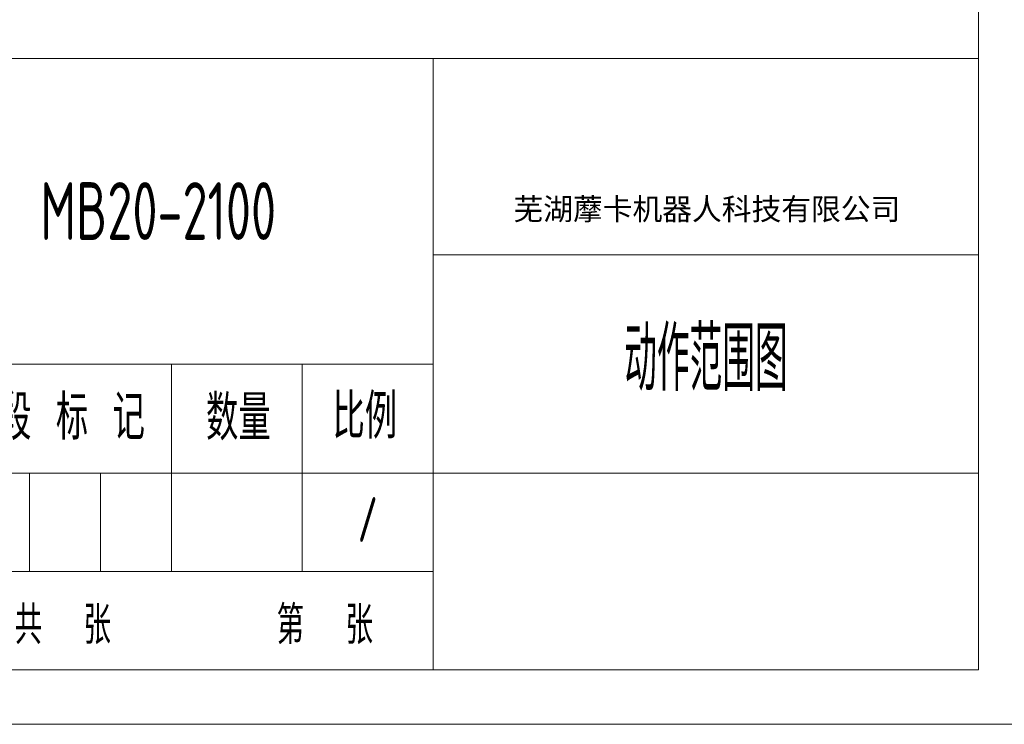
# Model space of a CAD drawing. Header units: millimetres. Extents: x -8713 to 3261, y -18743 to -8704.
# Tile 3 of 154: x -4719 to -1668, y -18743 to -16561. Entities that reach past the tile are written whole.
import ezdxf
from ezdxf.enums import TextEntityAlignment as Align

# ---------------------------------------------------------------- set-up
doc = ezdxf.new("R2010")
doc.units = ezdxf.units.MM
doc.header["$LTSCALE"] = 10
for name, color, linetype, lineweight in [('1轮廓实线层', 7, 'Continuous', 18), ('2细线层', 4, 'Continuous', 13), ('6文字层', 3, 'Continuous', 13), ('图框层', 7, 'Continuous', 18)]:
    doc.layers.add(name, color=color, linetype=linetype, lineweight=lineweight)
doc.styles.add('PC_TEXTSTYLE', font='ISOCP.SHX', dxfattribs={"width": 0.707, "bigfont": 'GBCBIG.SHX'})
doc.styles.add('仿宋体', font='txt')
doc.styles.add('标准汉字', font='gbenor.shx', dxfattribs={"bigfont": 'gbcbig.shx'})

# ---------------------------------------------------------------- blocks, each defined once
blk = doc.blocks.new('ZwmFrameMain_A4^_^无分区图框^_^portrait')
at = {"layer": '1轮廓实线层'}
for p in [(180, 287), (0, 0)]:
    blk.add_line(p, (180, 0), dxfattribs=at)
at = {"layer": '2细线层'}
blk.add_line((-25, -5), (185, -5), dxfattribs=at)
blk = doc.blocks.new('ZwmFrameMain_纵向标题栏')
at = {"layer": '1轮廓实线层'}
blk.add_line((-180, 56), (0, 56), dxfattribs=at)
at = {"layer": '2细线层', "color": 6, "linetype": 'Continuous'}
for p, q in [((-50, 0), (-50, 56)), ((-50, 38), (0, 38)), ((-180, 28), (-50, 28)), ((-74, 9), (-74, 28)), ((-62, 9), (-62, 28)), ((-100, 18), (0, 18)), ((-87, 9), (-87, 18)), ((-80.5, 9), (-80.5, 18)), ((-100, 9), (-50, 9))]:
    blk.add_line(p, q, dxfattribs=at)
at = {"layer": '6文字层', "color": 4, "linetype": 'Continuous', "insert": (-24.909, 42.088), "char_height": 2, "width": 55.18994, "attachment_point": 5, "style": '仿宋体'}
blk.add_mtext('芜湖藦卡机器人科技有限公司', dxfattribs=at)
at = {"layer": '6文字层', "color": 6, "attachment_point": 7, "style": '标准汉字'}
for s, insert, char_height, width in [('比例', (-59.232, 21.154), 4.1176, 9.40625), ('阶 段 标 记', (-94.98, 21.043), 4.1176, 30.425), ('数量', (-70.822, 21.005), 4.1176, 10.01875), ('共  张        第  张', (-88.369, 2.322), 3.5, 60.84375)]:
    blk.add_mtext(s, dxfattribs=dict(at, insert=insert, char_height=char_height, width=width))
at = {"layer": '6文字层', "color": 4, "style": 'PC_TEXTSTYLE', "flags": 8}
for tag, height, width, p, p2 in [('产品名称或材料标记', 5.294, 0.911854, (-90.887, 39.378), (-59.526, 39.378)), ('图样名称', 5.882, 2.846512, (-48.824, 25.543), (-1.176, 25.543)), ('图样代号', 5.882, 2.86875, (-48.824, 6.635), (-1.176, 6.635))]:
    blk.add_attdef(tag, text='', height=height, dxfattribs=dict(at, width=width)).set_placement(p, p2, align=Align.FIT)
at = {"layer": '6文字层', "color": 6, "style": 'PC_TEXTSTYLE', "width": 9.241641, "flags": 8}
blk.add_attdef('设计', text='', height=2.5, rotation=359.57685, dxfattribs=at).set_placement((-166.76, 23.515), (-157.519, 23.447), align=Align.FIT)
at = {"layer": '6文字层', "color": 6, "style": 'PC_TEXTSTYLE', "flags": 8}
for tag, height, width, p, p2 in [('审核', 2.5, 2.542374, (-166.6, 16.656), (-157.697, 16.656)), ('重量', 4.118, 1.685865, (-72.824, 11.882), (-63.176, 11.882)), ('比例', 4.118, 1.699352, (-60.824, 11.707), (-51.176, 11.707))]:
    blk.add_attdef(tag, text='', height=height, dxfattribs=dict(at, width=width)).set_placement(p, p2, align=Align.FIT)

msp = doc.modelspace()

# ---------------------------------------------------------------- block references
at = {"layer": '图框层', "xscale": 33.8, "yscale": 33.8, "zscale": 33.8}
msp.add_blockref('ZwmFrameMain_A4^_^无分区图框^_^portrait', (-7831.5, -18574), dxfattribs=at)
at = {"layer": '图框层'}
ref = msp.add_blockref('ZwmFrameMain_纵向标题栏', (-1747.5, -18574), dxfattribs=dict(at, xscale=33.8, yscale=33.8, zscale=33.8))
ref.add_attrib('比例', '/', dxfattribs={"layer": '6文字层', "color": 6, "height": 139.2, "style": 'PC_TEXTSTYLE', "width": 0.707}).set_placement((-3640.3, -18178.3), align=Align.CENTER)
ref.add_attrib('图样名称', '动作范围图', dxfattribs={"layer": '6文字层', "color": 4, "height": 198.82, "style": 'PC_TEXTSTYLE', "width": 0.707}).set_placement((-2592.5, -17710.7), align=Align.CENTER)
ref.add_attrib('产品名称或材料标记', 'MB20-2100', dxfattribs={"layer": '6文字层', "color": 4, "height": 178.94, "style": 'PC_TEXTSTYLE', "width": 0.707}).set_placement((-4289.5, -17243.1), align=Align.CENTER)

doc.saveas('drawing.dxf')
